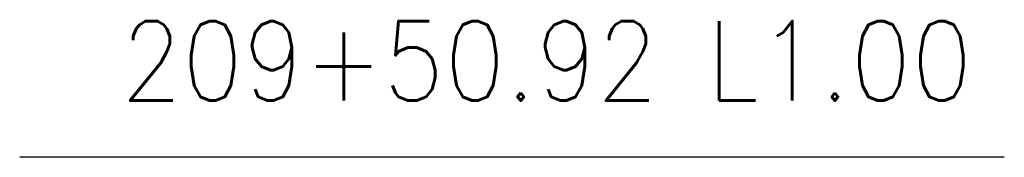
# Model space of a CAD drawing. Extents: x 167754 to 212748, y 396132 to 454338.
# Tile 75 of 150: x 204999.2 to 205016.62, y 401439.52 to 401441.94. Entities that reach past the tile are written whole.
import ezdxf
from ezdxf.enums import TextEntityAlignment as Align

# ---------------------------------------------------------------- set-up
doc = ezdxf.new("R2010")
doc.units = 0
doc.header["$MEASUREMENT"] = 0
doc.layers.add('SC_SCRATCH-6', color=6, linetype='CONTINUOUS')
doc.styles.add('romans', font='romans.shx', dxfattribs={"width": 0.75, "oblique": 22.5})
doc.styles.get("Standard").update_dxf_attribs({"font": 'romans.shx', "width": 0.9})
doc.dimstyles.new('4P', dxfattribs={"dimscale": 4, "dimtxt": 0.14, "dimasz": 0.14, "dimexe": 0.05, "dimexo": 0.05, "dimgap": 0.05, "dimtad": 1, "dimzin": 0, "dimdsep": 46, "dimtxsty": 'romans', "dimcen": 0, "dimdle": 0.1, "dimclrd": 1, "dimclre": 1, "dimclrt": 7, "dimaunit": 1, "dimadec": 4, "dimazin": 0, "dimtfac": 1, "dimtmove": 0, "dimatfit": 2, "dimfxl": 1, "dimtvp": 1, "dimtolj": 1, "dimtzin": 0, "dimarcsym": 0})

msp = doc.modelspace()

# ---------------------------------------------------------------- texts
at = {"layer": 'SC_SCRATCH-6', "width": 0.9}
msp.add_text('209+50.92 L1.00', height=1.4, dxfattribs=at).set_placement((205016.055, 401441.216), align=Align.MIDDLE_RIGHT)

# ---------------------------------------------------------------- leaders
at = {"layer": 'SC_SCRATCH-6', "has_arrowhead": 0}
msp.add_leader([(205016.623, 401439.522), (205016.615, 401439.516), (204999.195, 401439.516)], dimstyle='4P', override={"dimscale": 20, "dimasz": 0.1}, dxfattribs=at)

doc.saveas('drawing.dxf')
